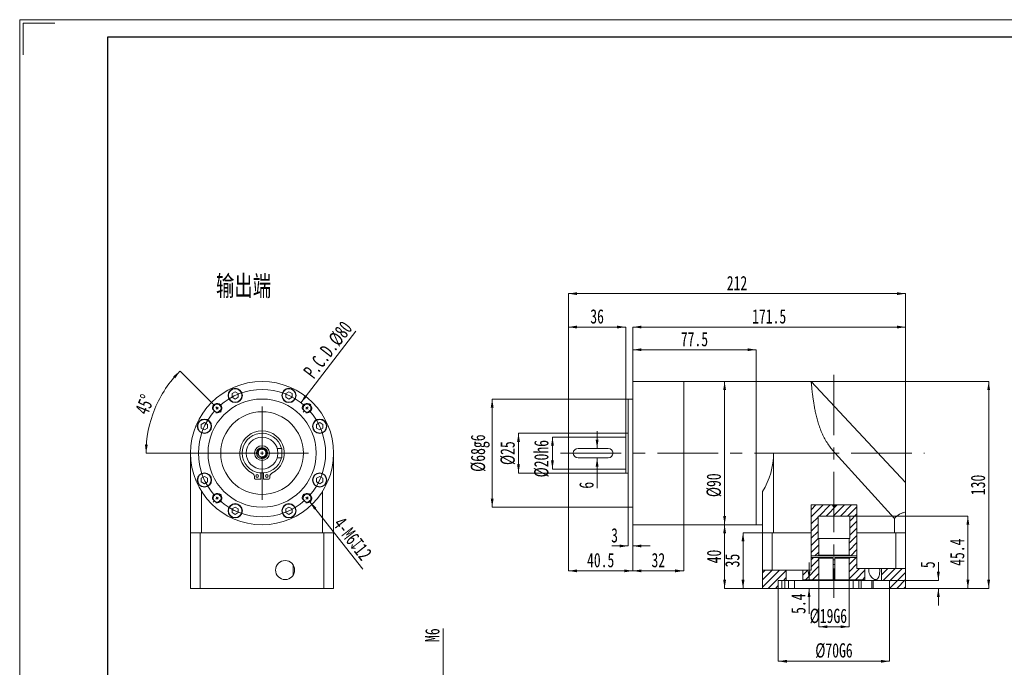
# Model space of a CAD drawing. Header units: millimetres. Extents: x -14 to 296, y 0 to 219.
# Tile 2 of 3: x -14 to 193, y 83 to 219. Entities that reach past the tile are written whole.
import ezdxf

# ---------------------------------------------------------------- set-up
doc = ezdxf.new("R2010")
doc.units = ezdxf.units.MM
doc.linetypes.add('CENTERX2', pattern=[20.32, 12.7, -2.54, 2.54, -2.54])
doc.linetypes.add('点画线', pattern=[18, 12, -2, 2, -2])
doc.layers.get('0').update_dxf_attribs({"lineweight": 18})
for name, color, linetype, lineweight in [('SLD-0', 7, 'Continuous', 18), ('中心线层', 1, '点画线', 18), ('剖面线层', 4, 'Continuous', 18), ('图框_外框线', 7, 'Continuous', 18), ('尺寸线层', 3, 'Continuous', 18)]:
    doc.layers.add(name, color=color, linetype=linetype, lineweight=lineweight)
doc.styles.add('SLDTEXTSTYLE0', font='txt', dxfattribs={"width": 0.7})
doc.styles.add('SLDTEXTSTYLE1', font='txt', dxfattribs={"width": 0.7})
doc.dimstyles.new('SLDDIMSTYLE11', dxfattribs={"dimtxt": 3, "dimasz": 1.8, "dimexe": 0, "dimexo": 0.0625, "dimgap": 0.75, "dimtad": 1, "dimlfac": 2, "dimrnd": 1e-09, "dimzin": 12, "dimdsep": 46, "dimtxsty": 'SLDTEXTSTYLE1', "dimcen": 0.09, "dimdle": 3.6, "dimadec": 0, "dimazin": 3, "dimtfac": 1, "dimtmove": 0, "dimatfit": 0, "dimfxl": 0, "dimfrac": 2, "dimtolj": 1, "dimarcsym": 0})
doc.dimstyles.new('SLDDIMSTYLE3', dxfattribs={"dimtxt": 3, "dimasz": 1.8, "dimexe": 0, "dimexo": 0.0625, "dimgap": 0.75, "dimtad": 1, "dimlfac": 3, "dimrnd": 1e-09, "dimzin": 12, "dimdsep": 46, "dimtxsty": 'SLDTEXTSTYLE1', "dimcen": 0.09, "dimdle": 3.6, "dimadec": 0, "dimazin": 3, "dimtfac": 1, "dimtofl": 0, "dimtmove": 0, "dimatfit": 3, "dimfxl": 0, "dimfrac": 2, "dimtolj": 1, "dimarcsym": 0})
pattern_1 = [(45, (0, 0), (-0.7483547, 0.7483547), [])]

# ---------------------------------------------------------------- blocks, each defined once
blk = doc.blocks.new('*X3')
at = {"layer": '尺寸线层', "linetype": 'Continuous'}
for points in [[(19.95, 145.44), (18.95, 143.91), (18.5, 144.31)], [(12.83, 128.23), (13.19, 130.02), (12.59, 130.05)]]:
    blk.add_hatch(color=0, dxfattribs=at).paths.add_polyline_path(points, flags=0)
at = {"layer": '尺寸线层', "color": 0, "linetype": 'Continuous'}
for p, q in [((26.86, 138.53), (19.95, 145.44)), ((27.33, 128.23), (12.83, 128.23))]:
    blk.add_line(p, q, dxfattribs=at)
for start, end in [(135, 157.5), (157.5, 180)]:
    blk.add_arc((37.15, 128.23), 24.33, start, end, dxfattribs=at)
at = {"layer": '尺寸线层', "color": 0, "insert": (12.54, 138.43), "char_height": 3, "width": 7.9333, "attachment_point": 5, "rotation": 67.5, "style": 'SLDTEXTSTYLE1'}
blk.add_mtext('45%%D', dxfattribs=at)
blk = doc.blocks.new('*X4')
at = {"layer": '尺寸线层', "linetype": 'Continuous'}
blk.add_hatch(color=0, dxfattribs=at).paths.add_polyline_path([(45.28, 138.8), (46.14, 140.41), (46.62, 140.05)], flags=0)
at = {"layer": '尺寸线层', "color": 0, "linetype": 'Continuous'}
blk.add_line((56.79, 153.76), (45.28, 138.8), dxfattribs=at)
at = {"layer": '尺寸线层', "color": 0, "insert": (50.99, 149.88), "char_height": 3, "width": 26.4367, "attachment_point": 5, "rotation": 52.432, "style": 'SLDTEXTSTYLE1'}
blk.add_mtext('P.C.D.%%C80', dxfattribs=at)
blk = doc.blocks.new('SW_CENTERMARKSYMBOL_0')
at = {"layer": 'SLD-0', "color": 0}
for p, q in [((-0.47, 0.47), (-0.82, 0.82)), ((0, 0), (-0.24, 0.24)), ((0, 0), (0.24, -0.24)), ((9.43, -8.76), (9.43, 0.33)), ((18.86, 0), (18.62, -0.24)), ((18.86, 0), (19.09, 0.24)), ((19.33, 0.47), (19.68, 0.82)), ((0.47, -0.47), (0.82, -0.82)), ((18.38, -0.47), (18.03, -0.82)), ((8.76, -9.43), (-0.33, -9.43)), ((9.43, -9.43), (9.09, -9.43)), ((9.43, -9.43), (9.43, -9.09)), ((9.43, -9.43), (9.43, -9.76)), ((9.43, -9.43), (9.76, -9.43)), ((9.43, -10.09), (9.43, -19.19)), ((10.09, -9.43), (19.19, -9.43)), ((0.47, -18.38), (0.82, -18.03)), ((18.38, -18.38), (18.03, -18.03)), ((-0.47, -19.33), (-0.82, -19.68)), ((0, -18.86), (-0.24, -19.09)), ((0, -18.86), (0.24, -18.62)), ((18.86, -18.86), (18.62, -18.62)), ((18.86, -18.86), (19.09, -19.09)), ((19.33, -19.33), (19.68, -19.68))]:
    blk.add_line(p, q, dxfattribs=at)
for start, end in [(47.8648, 132.1352), (133.5676, 135), (45, 46.4324), (43.5676, 45), (137.8648, 222.1352), (135, 136.4324), (317.8648, 42.1352), (223.5676, 225), (225, 226.4324), (227.8648, 312.1352), (313.5676, 315), (315, 316.4324)]:
    blk.add_arc((9.43, -9.43), 13.33, start, end, dxfattribs=at)
blk = doc.blocks.new('*X6')
at = {"layer": '尺寸线层', "linetype": 'Continuous'}
for points in [[(101.41, 161.65), (103.21, 161.95), (103.21, 161.35)], [(172.08, 161.65), (170.28, 161.95), (170.28, 161.35)]]:
    blk.add_hatch(color=0, dxfattribs=at).paths.add_polyline_path(points, flags=0)
at = {"layer": '尺寸线层', "color": 0, "linetype": 'Continuous'}
for p, q in [((101.41, 161.65), (172.08, 161.65)), ((101.41, 131.63), (101.41, 161.65)), ((172.08, 115.93), (172.08, 161.65))]:
    blk.add_line(p, q, dxfattribs=at)
at = {"layer": '尺寸线层', "color": 0, "insert": (136.75, 163.87), "char_height": 3, "width": 8.2833, "attachment_point": 5, "style": 'SLDTEXTSTYLE1'}
blk.add_mtext('212', dxfattribs=at)
blk = doc.blocks.new('*X7')
at = {"layer": '尺寸线层', "linetype": 'Continuous'}
for points in [[(114.91, 149.9), (116.71, 149.6), (116.71, 150.2)], [(140.75, 149.9), (138.95, 149.6), (138.95, 150.2)]]:
    blk.add_hatch(color=0, dxfattribs=at).paths.add_polyline_path(points, flags=0)
at = {"layer": '尺寸线层', "color": 0, "linetype": 'Continuous'}
for p, q in [((140.75, 149.9), (114.91, 149.9)), ((114.91, 143.3), (114.91, 149.9)), ((140.75, 143.3), (140.75, 149.9))]:
    blk.add_line(p, q, dxfattribs=at)
at = {"layer": '尺寸线层', "color": 0, "insert": (127.83, 152.1), "char_height": 3, "width": 11.2, "attachment_point": 5, "style": 'SLDTEXTSTYLE1'}
blk.add_mtext('77.5', dxfattribs=at)
blk = doc.blocks.new('*X8')
at = {"layer": '尺寸线层', "linetype": 'Continuous'}
for points in [[(114.91, 154.65), (116.71, 154.95), (116.71, 154.35)], [(172.08, 154.65), (170.28, 154.95), (170.28, 154.35)]]:
    blk.add_hatch(color=0, dxfattribs=at).paths.add_polyline_path(points, flags=0)
at = {"layer": '尺寸线层', "color": 0, "linetype": 'Continuous'}
for p, q in [((114.91, 154.65), (172.08, 154.65)), ((114.91, 143.3), (114.91, 154.65)), ((172.08, 115.93), (172.08, 154.65))]:
    blk.add_line(p, q, dxfattribs=at)
at = {"layer": '尺寸线层', "color": 0, "insert": (143.5, 156.87), "char_height": 3, "width": 13.8833, "attachment_point": 5, "style": 'SLDTEXTSTYLE1'}
blk.add_mtext('171.5', dxfattribs=at)
blk = doc.blocks.new('*X9')
at = {"layer": '尺寸线层', "linetype": 'Continuous'}
for points in [[(101.41, 154.65), (103.21, 154.35), (103.21, 154.95)], [(113.41, 154.65), (111.61, 154.35), (111.61, 154.95)]]:
    blk.add_hatch(color=0, dxfattribs=at).paths.add_polyline_path(points, flags=0)
at = {"layer": '尺寸线层', "color": 0, "linetype": 'Continuous'}
for p, q in [((113.41, 154.65), (101.41, 154.65)), ((101.41, 131.63), (101.41, 154.65)), ((113.41, 132.46), (113.41, 154.65))]:
    blk.add_line(p, q, dxfattribs=at)
at = {"layer": '尺寸线层', "color": 0, "insert": (107.41, 156.87), "char_height": 3, "width": 6, "attachment_point": 5, "style": 'SLDTEXTSTYLE1'}
blk.add_mtext('36', dxfattribs=at)
blk = doc.blocks.new('*X10')
at = {"layer": '尺寸线层', "linetype": 'Continuous'}
for points in [[(98.05, 131.57), (98.35, 129.77), (97.75, 129.77)], [(98.05, 124.9), (98.35, 126.7), (97.75, 126.7)]]:
    blk.add_hatch(color=0, dxfattribs=at).paths.add_polyline_path(points, flags=0)
at = {"layer": '尺寸线层', "color": 0, "linetype": 'Continuous'}
for p, q in [((98.05, 131.57), (98.05, 124.9)), ((101.35, 131.57), (98.05, 131.57)), ((101.35, 124.9), (98.05, 124.9))]:
    blk.add_line(p, q, dxfattribs=at)
at = {"layer": '尺寸线层', "color": 0, "insert": (95.77, 127.07), "char_height": 3, "width": 14.49, "attachment_point": 5, "rotation": 90, "style": 'SLDTEXTSTYLE1'}
blk.add_mtext('%%C20h6', dxfattribs=at)
blk = doc.blocks.new('*X11')
at = {"layer": '尺寸线层', "linetype": 'Continuous'}
for points in [[(90.93, 132.4), (91.23, 130.6), (90.63, 130.6)], [(90.93, 124.07), (91.23, 125.87), (90.63, 125.87)]]:
    blk.add_hatch(color=0, dxfattribs=at).paths.add_polyline_path(points, flags=0)
at = {"layer": '尺寸线层', "color": 0, "linetype": 'Continuous'}
for p, q in [((90.93, 132.4), (90.93, 124.07)), ((113.35, 132.4), (90.93, 132.4)), ((113.35, 124.07), (90.93, 124.07))]:
    blk.add_line(p, q, dxfattribs=at)
at = {"layer": '尺寸线层', "color": 0, "insert": (88.7, 128.23), "char_height": 3, "width": 8.47, "attachment_point": 5, "rotation": 90, "style": 'SLDTEXTSTYLE1'}
blk.add_mtext('%%C25', dxfattribs=at)
blk = doc.blocks.new('*X12')
at = {"layer": '尺寸线层', "linetype": 'Continuous'}
for points in [[(85.41, 139.57), (85.71, 137.77), (85.11, 137.77)], [(85.41, 116.9), (85.71, 118.7), (85.11, 118.7)]]:
    blk.add_hatch(color=0, dxfattribs=at).paths.add_polyline_path(points, flags=0)
at = {"layer": '尺寸线层', "color": 0, "linetype": 'Continuous'}
for p, q in [((85.41, 139.57), (85.41, 116.9)), ((113.85, 139.57), (85.41, 139.57)), ((113.85, 116.9), (85.41, 116.9))]:
    blk.add_line(p, q, dxfattribs=at)
at = {"layer": '尺寸线层', "color": 0, "insert": (82.91, 128.23), "char_height": 3, "width": 14.49, "attachment_point": 5, "rotation": 90, "style": 'SLDTEXTSTYLE1'}
blk.add_mtext('%%C68g6', dxfattribs=at)
blk = doc.blocks.new('*X13')
at = {"layer": '尺寸线层', "linetype": 'Continuous'}
for points in [[(113.91, 108.78), (112.11, 109.08), (112.11, 108.48)], [(114.91, 108.78), (116.71, 109.08), (116.71, 108.48)]]:
    blk.add_hatch(color=0, dxfattribs=at).paths.add_polyline_path(points, flags=0)
at = {"layer": '尺寸线层', "color": 0, "linetype": 'Continuous'}
for p, q in [((113.91, 116.84), (113.91, 108.78)), ((114.91, 113.17), (114.91, 108.78)), ((110.5, 108.78), (113.91, 108.78)), ((114.91, 108.78), (118.51, 108.78))]:
    blk.add_line(p, q, dxfattribs=at)
at = {"layer": '尺寸线层', "color": 0, "insert": (111.07, 111), "char_height": 3, "width": 6, "attachment_point": 5, "style": 'SLDTEXTSTYLE1'}
blk.add_mtext('3', dxfattribs=at)
blk = doc.blocks.new('*X14')
at = {"layer": '尺寸线层', "linetype": 'Continuous'}
for points in [[(101.41, 103.57), (103.21, 103.87), (103.21, 103.27)], [(114.91, 103.57), (113.11, 103.87), (113.11, 103.27)]]:
    blk.add_hatch(color=0, dxfattribs=at).paths.add_polyline_path(points, flags=0)
at = {"layer": '尺寸线层', "color": 0, "linetype": 'Continuous'}
for p, q in [((101.41, 124.84), (101.41, 103.57)), ((114.91, 113.17), (114.91, 103.57)), ((101.41, 103.57), (114.91, 103.57))]:
    blk.add_line(p, q, dxfattribs=at)
at = {"layer": '尺寸线层', "color": 0, "insert": (108.16, 105.8), "char_height": 3, "width": 11.3633, "attachment_point": 5, "style": 'SLDTEXTSTYLE1'}
blk.add_mtext('40.5', dxfattribs=at)
blk = doc.blocks.new('*X15')
at = {"layer": '尺寸线层', "linetype": 'Continuous'}
for points in [[(114.91, 103.57), (116.71, 103.87), (116.71, 103.27)], [(125.58, 103.57), (123.78, 103.87), (123.78, 103.27)]]:
    blk.add_hatch(color=0, dxfattribs=at).paths.add_polyline_path(points, flags=0)
at = {"layer": '尺寸线层', "color": 0, "linetype": 'Continuous'}
for p, q in [((114.91, 113.17), (114.91, 103.57)), ((125.58, 113.17), (125.58, 103.57)), ((114.91, 103.57), (125.58, 103.57))]:
    blk.add_line(p, q, dxfattribs=at)
at = {"layer": '尺寸线层', "color": 0, "insert": (120.25, 105.8), "char_height": 3, "width": 6, "attachment_point": 5, "style": 'SLDTEXTSTYLE1'}
blk.add_mtext('32', dxfattribs=at)
blk = doc.blocks.new('*X16')
at = {"layer": '尺寸线层', "linetype": 'Continuous'}
for points in [[(134.15, 113.23), (134.45, 111.43), (133.85, 111.43)], [(134.15, 99.9), (134.45, 101.7), (133.85, 101.7)]]:
    blk.add_hatch(color=0, dxfattribs=at).paths.add_polyline_path(points, flags=0)
at = {"layer": '尺寸线层', "color": 0, "linetype": 'Continuous'}
for p, q in [((134.15, 113.23), (134.15, 99.9)), ((140.68, 113.23), (134.15, 113.23)), ((142.02, 99.9), (134.15, 99.9))]:
    blk.add_line(p, q, dxfattribs=at)
at = {"layer": '尺寸线层', "color": 0, "insert": (131.93, 106.57), "char_height": 3, "width": 6, "attachment_point": 5, "rotation": 90, "style": 'SLDTEXTSTYLE1'}
blk.add_mtext('40', dxfattribs=at)
blk = doc.blocks.new('*X17')
at = {"layer": '尺寸线层', "linetype": 'Continuous'}
for points in [[(138.01, 111.57), (138.31, 109.77), (137.71, 109.77)], [(138.01, 99.9), (138.31, 101.7), (137.71, 101.7)]]:
    blk.add_hatch(color=0, dxfattribs=at).paths.add_polyline_path(points, flags=0)
at = {"layer": '尺寸线层', "color": 0, "linetype": 'Continuous'}
for p, q in [((138.01, 111.57), (138.01, 99.9)), ((144.35, 111.57), (138.01, 111.57)), ((142.02, 99.9), (138.01, 99.9))]:
    blk.add_line(p, q, dxfattribs=at)
at = {"layer": '尺寸线层', "color": 0, "insert": (135.78, 105.73), "char_height": 3, "width": 6, "attachment_point": 5, "rotation": 90, "style": 'SLDTEXTSTYLE1'}
blk.add_mtext('35', dxfattribs=at)
blk = doc.blocks.new('*X18')
at = {"layer": '尺寸线层', "linetype": 'Continuous'}
for points in [[(189.52, 143.23), (189.82, 141.43), (189.22, 141.43)], [(189.52, 99.9), (189.82, 101.7), (189.22, 101.7)]]:
    blk.add_hatch(color=0, dxfattribs=at).paths.add_polyline_path(points, flags=0)
at = {"layer": '尺寸线层', "color": 0, "linetype": 'Continuous'}
for p, q in [((152.37, 143.23), (189.52, 143.23)), ((189.52, 143.23), (189.52, 99.9)), ((172.14, 99.9), (189.52, 99.9))]:
    blk.add_line(p, q, dxfattribs=at)
at = {"layer": '尺寸线层', "color": 0, "insert": (187.29, 121.57), "char_height": 3, "width": 7.98, "attachment_point": 5, "rotation": 90, "style": 'SLDTEXTSTYLE1'}
blk.add_mtext('130', dxfattribs=at)
blk = doc.blocks.new('*X19')
at = {"layer": '尺寸线层', "linetype": 'Continuous'}
for points in [[(185.16, 115.03), (185.46, 113.23), (184.86, 113.23)], [(185.16, 99.9), (185.46, 101.7), (184.86, 101.7)]]:
    blk.add_hatch(color=0, dxfattribs=at).paths.add_polyline_path(points, flags=0)
at = {"layer": '尺寸线层', "color": 0, "linetype": 'Continuous'}
for p, q in [((160.48, 115.03), (185.16, 115.03)), ((185.16, 115.03), (185.16, 99.9)), ((172.14, 99.9), (185.16, 99.9))]:
    blk.add_line(p, q, dxfattribs=at)
at = {"layer": '尺寸线层', "color": 0, "insert": (182.93, 107.47), "char_height": 3, "width": 11.5267, "attachment_point": 5, "rotation": 90, "style": 'SLDTEXTSTYLE1'}
blk.add_mtext('45.4', dxfattribs=at)
blk = doc.blocks.new('*X20')
at = {"layer": '尺寸线层', "linetype": 'Continuous'}
for points in [[(178.97, 101.57), (179.27, 103.37), (178.67, 103.37)], [(178.97, 99.9), (179.27, 98.1), (178.67, 98.1)]]:
    blk.add_hatch(color=0, dxfattribs=at).paths.add_polyline_path(points, flags=0)
at = {"layer": '尺寸线层', "color": 0, "linetype": 'Continuous'}
for p, q in [((178.97, 105.41), (178.97, 101.57)), ((168.81, 101.57), (178.97, 101.57)), ((172.14, 99.9), (178.97, 99.9)), ((178.97, 99.9), (178.97, 96.3))]:
    blk.add_line(p, q, dxfattribs=at)
at = {"layer": '尺寸线层', "color": 0, "insert": (176.76, 104.85), "char_height": 3, "width": 6, "attachment_point": 5, "rotation": 90, "style": 'SLDTEXTSTYLE1'}
blk.add_mtext('5', dxfattribs=at)
blk = doc.blocks.new('*X21')
at = {"layer": '尺寸线层', "linetype": 'Continuous'}
for points in [[(151.86, 101.7), (152.16, 103.5), (151.56, 103.5)], [(151.86, 99.9), (152.16, 98.1), (151.56, 98.1)]]:
    blk.add_hatch(color=0, dxfattribs=at).paths.add_polyline_path(points, flags=0)
at = {"layer": '尺寸线层', "color": 0, "linetype": 'Continuous'}
for p, q in [((151.86, 105.3), (151.86, 101.7)), ((150.64, 101.7), (151.86, 101.7)), ((142.14, 99.9), (151.86, 99.9)), ((151.86, 99.9), (151.86, 94.59))]:
    blk.add_line(p, q, dxfattribs=at)
at = {"layer": '尺寸线层', "color": 0, "insert": (149.63, 96.69), "char_height": 3, "width": 8.4, "attachment_point": 5, "rotation": 90, "style": 'SLDTEXTSTYLE1'}
blk.add_mtext('5.4', dxfattribs=at)
blk = doc.blocks.new('*X22')
at = {"layer": '尺寸线层', "linetype": 'Continuous'}
for points in [[(153.91, 91.86), (155.71, 92.16), (155.71, 91.56)], [(160.25, 91.86), (158.45, 92.16), (158.45, 91.56)]]:
    blk.add_hatch(color=0, dxfattribs=at).paths.add_polyline_path(points, flags=0)
at = {"layer": '尺寸线层', "color": 0, "linetype": 'Continuous'}
for p, q in [((153.91, 101.64), (153.91, 91.86)), ((160.25, 101.64), (160.25, 91.86)), ((153.91, 91.86), (160.25, 91.86))]:
    blk.add_line(p, q, dxfattribs=at)
at = {"layer": '尺寸线层', "color": 0, "insert": (155.9, 94.08), "char_height": 3, "width": 14.49, "attachment_point": 5, "style": 'SLDTEXTSTYLE1'}
blk.add_mtext('%%C19G6', dxfattribs=at)
blk = doc.blocks.new('*X23')
at = {"layer": '尺寸线层', "linetype": 'Continuous'}
for points in [[(145.41, 84.62), (147.21, 84.92), (147.21, 84.32)], [(168.75, 84.62), (166.95, 84.92), (166.95, 84.32)]]:
    blk.add_hatch(color=0, dxfattribs=at).paths.add_polyline_path(points, flags=0)
at = {"layer": '尺寸线层', "color": 0, "linetype": 'Continuous'}
for p, q in [((145.41, 99.84), (145.41, 84.62)), ((168.75, 99.84), (168.75, 84.62)), ((145.41, 84.62), (168.75, 84.62))]:
    blk.add_line(p, q, dxfattribs=at)
at = {"layer": '尺寸线层', "color": 0, "insert": (157.08, 86.84), "char_height": 3, "width": 14.49, "attachment_point": 5, "style": 'SLDTEXTSTYLE1'}
blk.add_mtext('%%C70G6', dxfattribs=at)
blk = doc.blocks.new('*X24')
at = {"layer": '尺寸线层', "linetype": 'Continuous'}
for points in [[(107.41, 129.23), (107.71, 131.03), (107.11, 131.03)], [(107.41, 127.23), (107.71, 125.43), (107.11, 125.43)]]:
    blk.add_hatch(color=0, dxfattribs=at).paths.add_polyline_path(points, flags=0)
at = {"layer": '尺寸线层', "color": 0, "linetype": 'Continuous'}
for p, q in [((107.41, 132.83), (107.41, 129.23)), ((109.68, 129.23), (107.41, 129.23)), ((107.41, 127.23), (107.41, 120.91)), ((109.68, 127.23), (107.41, 127.23))]:
    blk.add_line(p, q, dxfattribs=at)
at = {"layer": '尺寸线层', "color": 0, "insert": (105.19, 121.51), "char_height": 3, "width": 6, "attachment_point": 5, "rotation": 90, "style": 'SLDTEXTSTYLE1'}
blk.add_mtext('6', dxfattribs=at)
blk = doc.blocks.new('*X25')
at = {"layer": '尺寸线层', "linetype": 'Continuous'}
for points in [[(134.15, 143.23), (134.45, 141.43), (133.85, 141.43)], [(134.15, 113.23), (134.45, 115.03), (133.85, 115.03)]]:
    blk.add_hatch(color=0, dxfattribs=at).paths.add_polyline_path(points, flags=0)
at = {"layer": '尺寸线层', "color": 0, "linetype": 'Continuous'}
for p, q in [((134.15, 143.23), (134.15, 113.23)), ((140.68, 143.23), (134.15, 143.23)), ((140.68, 113.23), (134.15, 113.23))]:
    blk.add_line(p, q, dxfattribs=at)
at = {"layer": '尺寸线层', "color": 0, "insert": (131.93, 121.51), "char_height": 3, "width": 8.54, "attachment_point": 5, "rotation": 90, "style": 'SLDTEXTSTYLE1'}
blk.add_mtext('%%C90', dxfattribs=at)
blk = doc.blocks.new('*X39')
at = {"layer": '尺寸线层', "linetype": 'Continuous'}
for points in [[(75.1, 77.65), (74.8, 79.45), (75.4, 79.45)], [(75.1, 74.65), (74.8, 72.85), (75.4, 72.85)]]:
    blk.add_hatch(color=0, dxfattribs=at).paths.add_polyline_path(points, flags=0)
at = {"layer": '尺寸线层', "color": 0, "linetype": 'Continuous'}
for p, q in [((75.1, 71.05), (75.1, 91.49)), ((88.26, 77.65), (75.1, 77.65)), ((88.26, 74.65), (75.1, 74.65))]:
    blk.add_line(p, q, dxfattribs=at)
at = {"layer": '尺寸线层', "color": 0, "insert": (72.88, 90.1), "char_height": 3, "width": 6, "attachment_point": 5, "rotation": 90, "style": 'SLDTEXTSTYLE1'}
blk.add_mtext('M6', dxfattribs=at)

msp = doc.modelspace()

# ---------------------------------------------------------------- hatches: boundary and pattern name
at = {"layer": '剖面线层', "linetype": 'Continuous', "lineweight": 0}
h = msp.add_hatch(dxfattribs=at)
h.set_pattern_fill('ANSI31', color=4, style=0, pattern_type=0)
h.set_pattern_definition(pattern_1)
edge = h.paths.add_edge_path(flags=0)
edge.add_line((152.3047, 106.7008), (153.7467, 106.7008))
edge.add_line((153.7467, 106.7008), (153.7467, 106.8675))
edge.add_line((153.7467, 106.8675), (153.9134, 106.8675))
edge.add_line((153.9134, 106.8675), (153.9134, 110.3675))
edge.add_line((153.9134, 110.3675), (153.7467, 110.3675))
edge.add_line((153.7467, 110.3675), (153.7467, 115.0341))
edge.add_line((153.7467, 115.0341), (160.4133, 115.0341))
edge.add_line((160.4133, 115.0341), (160.4133, 110.3675))
edge.add_line((160.4133, 110.3675), (160.2467, 110.3675))
edge.add_line((160.2467, 110.3675), (160.2467, 106.8675))
edge.add_line((160.2467, 106.8675), (160.4133, 106.8675))
edge.add_line((160.4133, 106.8675), (160.4133, 106.7008))
edge.add_line((160.4133, 106.7008), (161.893, 106.7008))
edge.add_line((161.893, 106.7008), (161.893, 117.3728))
edge.add_line((161.893, 117.3728), (157.4133, 117.3728))
edge.add_line((157.4133, 117.3728), (157.4133, 117.2341))
edge.add_spline(control_points=[(157.4133, 117.2341), (157.3935, 117.2144), (157.3738, 117.1946), (157.354, 117.1748), (157.2649, 117.0857), (157.1878, 116.9823), (157.0856, 116.9085), (157.0844, 116.9076), (157.083, 116.9068), (157.0816, 116.9064), (157.0809, 116.9062), (157.0801, 116.9061), (157.0794, 116.9062), (157.0787, 116.9063), (157.078, 116.9065), (157.0773, 116.9068), (157.0749, 116.9079), (157.0728, 116.9097), (157.0708, 116.9115), (157.0628, 116.9184), (157.0555, 116.9259), (157.048, 116.9333), (157.018, 116.9629), (156.9883, 116.9927), (156.9585, 117.0224), (156.8879, 117.093), (156.8173, 117.1636), (156.7467, 117.2341)], knot_values=[0, 0, 0, 0, 0.08430692, 0.08430692, 0.08430692, 0.46435314, 0.46435314, 0.46435314, 0.46892415, 0.46892415, 0.46892415, 0.47107784, 0.47107784, 0.47107784, 0.47321378, 0.47321378, 0.47321378, 0.48126082, 0.48126082, 0.48126082, 0.51275302, 0.51275302, 0.51275302, 0.63855383, 0.63855383, 0.63855383, 0.93693738, 0.93693738, 0.93693738, 0.93693738], weights=[1, 1, 1, 1, 1, 1, 1, 1, 1, 1, 1, 1, 1, 1, 1, 1, 1, 1, 1, 1, 1, 1, 1, 1, 1, 1, 1, 1], degree=3, periodic=0)
edge.add_line((156.7467, 117.2341), (156.7467, 117.3728))
edge.add_line((156.7467, 117.3728), (152.3047, 117.3728))
edge.add_line((152.3047, 117.3728), (152.3047, 106.7008))
h = msp.add_hatch(dxfattribs=at)
h.set_pattern_fill('ANSI31', color=4, style=0, pattern_type=0)
h.set_pattern_definition(pattern_1)
h.paths.add_polyline_path([(150.58, 101.7008), (153.9134, 101.7008), (153.9134, 106.2008), (153.7467, 106.2008), (153.7467, 106.3675), (152.3047, 106.3675), (152.3047, 103.7341), (150.58, 103.7341)], flags=0)
h = msp.add_hatch(dxfattribs=at)
h.set_pattern_fill('ANSI31', color=4, style=0, pattern_type=0)
h.set_pattern_definition(pattern_1)
h.paths.add_polyline_path([(163.58, 104.0341), (161.893, 104.0341), (161.893, 106.3675), (160.4133, 106.3675), (160.4133, 106.2008), (160.2467, 106.2008), (160.2467, 101.7008), (163.58, 101.7008)], flags=0)
h = msp.add_hatch(dxfattribs=at)
h.set_pattern_fill('ANSI31', color=4, style=0, pattern_type=0)
h.set_pattern_definition(pattern_1)
h.paths.add_polyline_path([(147.08, 103.7341), (142.08, 103.7341), (142.08, 99.9008), (145.4134, 99.9008), (145.4134, 101.5675), (147.08, 101.5675)], flags=0)
h = msp.add_hatch(dxfattribs=at)
h.set_pattern_fill('ANSI31', color=4, style=0, pattern_type=0)
h.set_pattern_definition(pattern_1)
h.paths.add_polyline_path([(167.08, 101.5675), (168.7467, 101.5675), (168.7467, 99.9008), (172.08, 99.9008), (172.08, 104.0341), (167.08, 104.0341)], flags=0)
at = {"layer": '尺寸线层', "linetype": 'Continuous'}
msp.add_hatch(color=256, dxfattribs=at).paths.add_polyline_path([(47.1978, 118.019), (48.0721, 116.4173), (48.5443, 116.7874)], flags=0)

# ---------------------------------------------------------------- linework, layer by layer
at = {"color": 7, "linetype": 'Continuous', "lineweight": 15}
for p, q in [((125.58, 143.2341), (114.9134, 143.2341)), ((114.9134, 143.2341), (114.9134, 113.2341)), ((140.7467, 143.2341), (125.58, 143.2341)), ((125.58, 143.2341), (125.58, 125.5875)), ((125.58, 143.2341), (125.58, 113.2341)), ((152.3051, 143.2341), (140.7467, 143.2341)), ((140.7467, 143.2341), (140.7467, 125.5875)), ((140.7467, 113.2341), (140.7467, 143.2341)), ((172.0856, 122.0732), (152.3075, 143.2311)), ((30.8568, 140.6999), (31.5179, 141.0816)), ((30.8568, 139.9366), (30.8568, 140.6999)), ((31.5179, 141.0816), (32.1789, 140.6999)), ((32.1789, 140.6999), (32.1789, 139.9366)), ((42.7877, 141.0816), (42.1266, 140.6999)), ((42.1266, 140.6999), (42.1266, 139.9366)), ((43.4488, 140.6999), (42.7877, 141.0816)), ((43.4488, 139.9366), (43.4488, 140.6999)), ((31.5179, 139.5549), (30.8568, 139.9366)), ((32.1789, 139.9366), (31.5179, 139.5549)), ((42.1266, 139.9366), (42.7877, 139.5549)), ((42.7877, 139.5549), (43.4488, 139.9366)), ((114.9134, 139.5675), (113.9134, 139.5675)), ((113.9134, 128.2341), (113.9134, 139.5675)), ((24.4076, 134.2507), (25.0687, 134.6324)), ((24.4076, 133.4874), (24.4076, 134.2507)), ((25.0687, 134.6324), (25.7297, 134.2507)), ((25.7297, 134.2507), (25.7297, 133.4874)), ((49.2369, 134.6324), (48.5758, 134.2507)), ((48.5758, 134.2507), (48.5758, 133.4874)), ((49.8979, 134.2507), (49.2369, 134.6324)), ((49.8979, 133.4874), (49.8979, 134.2507)), ((25.0687, 133.1057), (24.4076, 133.4874)), ((25.7297, 133.4874), (25.0687, 133.1057)), ((48.5758, 133.4874), (49.2369, 133.1057)), ((49.2369, 133.1057), (49.8979, 133.4874)), ((113.9134, 132.4008), (113.4134, 132.4008)), ((113.4134, 128.2341), (113.4134, 132.4008)), ((113.4134, 131.5675), (101.4134, 131.5675)), ((101.4134, 128.2341), (101.4134, 131.5675)), ((22.1528, 111.5675), (22.1528, 128.2341)), ((41.3194, 129.2341), (40.3326, 129.2341)), ((41.3194, 129.2341), (41.3194, 127.2341)), ((52.1528, 128.2341), (52.1528, 111.5675)), ((101.4134, 124.9008), (101.4134, 128.2341)), ((109.7467, 129.2341), (103.4134, 129.2341)), ((113.4134, 124.0675), (113.4134, 128.2341)), ((113.9134, 116.9008), (113.9134, 128.2341)), ((144.4134, 128.2341), (144.4134, 111.5675)), ((157.3282, 128.2341), (144.4134, 128.2341)), ((169.7467, 114.5265), (157.3282, 128.2341)), ((41.3194, 127.2341), (40.3326, 127.2341)), ((103.4134, 127.2341), (109.7467, 127.2341)), ((36.8694, 122.8104), (36.8694, 124.0771)), ((37.4361, 124.0771), (37.4361, 122.8104)), ((101.4134, 124.9008), (113.4134, 124.9008)), ((113.4134, 124.0675), (113.9134, 124.0675)), ((125.58, 125.5875), (125.58, 113.2341)), ((140.7467, 125.5875), (140.7467, 113.2341)), ((25.0687, 123.3626), (24.4076, 122.9809)), ((24.4076, 122.9809), (24.4076, 122.2176)), ((24.4076, 122.2176), (25.0687, 121.8359)), ((25.7297, 122.9809), (25.0687, 123.3626)), ((25.0687, 121.8359), (25.7297, 122.2176)), ((25.7297, 122.2176), (25.7297, 122.9809)), ((35.5361, 123.31), (35.5361, 122.9771)), ((35.7028, 122.8104), (36.8694, 122.8104)), ((37.4361, 122.8104), (38.6028, 122.8104)), ((38.7694, 122.9771), (38.7694, 123.31)), ((48.5758, 122.9809), (49.2369, 123.3626)), ((48.5758, 122.2176), (48.5758, 122.9809)), ((49.2369, 121.8359), (48.5758, 122.2176)), ((49.2369, 123.3626), (49.8979, 122.9809)), ((49.8979, 122.2176), (49.2369, 121.8359)), ((49.8979, 122.9809), (49.8979, 122.2176)), ((172.08, 122.088), (172.08, 115.864)), ((24.4861, 120.1995), (24.4861, 111.5675)), ((49.8194, 111.5675), (49.8194, 120.1995)), ((142.08, 111.5675), (142.08, 120.1995)), ((31.5179, 116.9134), (30.8568, 116.5317)), ((30.8568, 116.5317), (30.8568, 115.7684)), ((30.8568, 115.7684), (31.5179, 115.3867)), ((32.1789, 116.5317), (31.5179, 116.9134)), ((31.5179, 115.3867), (32.1789, 115.7684)), ((32.1789, 115.7684), (32.1789, 116.5317)), ((42.1266, 116.5317), (42.7877, 116.9134)), ((42.1266, 115.7684), (42.1266, 116.5317)), ((42.7877, 115.3867), (42.1266, 115.7684)), ((42.7877, 116.9134), (43.4488, 116.5317)), ((43.4488, 115.7684), (42.7877, 115.3867)), ((43.4488, 116.5317), (43.4488, 115.7684)), ((113.9134, 116.9008), (114.9134, 116.9008)), ((152.3047, 117.3728), (161.893, 117.3728)), ((152.3047, 111.5675), (152.3047, 117.3728)), ((156.7467, 117.2341), (156.7467, 117.3728)), ((156.7467, 117.2341), (157.4133, 117.2341)), ((157.4133, 117.3728), (157.4133, 117.2341)), ((161.893, 117.3728), (161.893, 111.5675)), ((172.08, 115.864), (172.08, 111.5675)), ((153.7467, 115.0341), (160.4133, 115.0341)), ((153.7467, 110.3675), (153.7467, 115.0341)), ((160.4133, 115.0341), (160.4133, 110.3675)), ((169.7467, 111.5675), (169.7467, 114.5265)), ((22.1528, 99.9008), (22.1528, 111.5675)), ((24.1774, 111.5675), (22.1528, 111.5675)), ((24.1774, 111.5675), (24.1774, 99.9008)), ((50.1282, 111.5675), (24.1774, 111.5675)), ((49.8194, 111.5675), (24.4861, 111.5675)), ((50.1282, 99.9008), (50.1282, 111.5675)), ((52.1528, 111.5675), (50.1282, 111.5675)), ((52.1528, 111.5675), (52.1528, 99.9008)), ((114.9134, 113.2341), (125.58, 113.2341)), ((140.7467, 113.2341), (142.08, 113.2341)), ((144.1046, 111.5675), (142.08, 111.5675)), ((142.08, 103.7341), (142.08, 111.5675)), ((144.1046, 111.5675), (144.1046, 103.7341)), ((152.3047, 111.5675), (144.1046, 111.5675)), ((152.3047, 111.5675), (144.4134, 111.5675)), ((152.3047, 111.5675), (152.3047, 103.7341)), ((170.0554, 111.5675), (161.893, 111.5675)), ((161.893, 104.0341), (161.893, 111.5675)), ((169.7467, 111.5675), (161.893, 111.5675)), ((170.0554, 104.0341), (170.0554, 111.5675)), ((172.08, 111.5675), (170.0554, 111.5675)), ((172.08, 111.5675), (172.08, 104.0341)), ((153.9134, 110.3675), (153.7467, 110.3675)), ((160.2467, 110.3675), (153.9134, 110.3675)), ((153.9134, 106.8675), (153.9134, 110.3675)), ((160.2467, 110.3675), (160.2467, 106.8675)), ((160.4133, 110.3675), (160.2467, 110.3675)), ((152.3047, 106.7008), (153.7467, 106.7008)), ((152.3047, 106.3675), (153.7467, 106.3675)), ((153.7467, 106.7008), (153.7467, 106.8675)), ((153.7467, 106.8675), (153.9134, 106.8675)), ((153.7467, 106.7008), (160.4133, 106.7008)), ((153.7467, 106.2008), (153.7467, 106.3675)), ((153.7467, 106.3675), (156.9134, 106.3675)), ((153.9134, 106.2008), (153.7467, 106.2008)), ((160.2467, 106.8675), (153.9134, 106.8675)), ((156.9134, 106.2008), (153.9134, 106.2008)), ((153.9134, 101.7008), (153.9134, 106.2008)), ((156.9134, 106.3675), (156.9134, 106.2008)), ((156.9134, 106.2008), (156.9134, 101.7008)), ((156.9134, 105.9008), (157.2467, 105.9008)), ((157.2467, 106.2008), (157.2467, 106.3675)), ((157.2467, 106.3675), (160.4133, 106.3675)), ((157.2467, 101.7008), (157.2467, 106.2008)), ((160.2467, 106.2008), (157.2467, 106.2008)), ((160.2467, 106.8675), (160.4133, 106.8675)), ((160.2467, 106.2008), (160.2467, 101.7008)), ((160.4133, 106.2008), (160.2467, 106.2008)), ((160.4133, 106.8675), (160.4133, 106.7008)), ((160.4133, 106.7008), (161.893, 106.7008)), ((160.4133, 106.3675), (160.4133, 106.2008)), ((160.4133, 106.3675), (161.893, 106.3675)), ((43.6528, 102.6286), (43.6528, 104.8397)), ((142.08, 103.7341), (144.1046, 103.7341)), ((142.08, 103.7341), (142.08, 99.9008)), ((152.3047, 103.7341), (144.1046, 103.7341)), ((147.08, 103.7341), (147.08, 101.5675)), ((150.58, 101.7008), (150.58, 103.7341)), ((157.2467, 104.8675), (156.9134, 104.8675)), ((170.0554, 104.0341), (161.893, 104.0341)), ((163.58, 104.0341), (163.58, 101.7008)), ((167.08, 101.5675), (167.08, 104.0341)), ((170.0554, 104.0341), (172.08, 104.0341)), ((172.08, 99.9008), (172.08, 104.0341)), ((145.4134, 101.5675), (145.4134, 99.9008)), ((147.08, 101.5675), (145.4134, 101.5675)), ((146.1196, 99.9008), (146.1196, 101.5675)), ((146.1801, 99.9008), (146.1801, 101.5675)), ((146.7661, 101.5675), (146.7661, 99.9008)), ((147.08, 101.5675), (167.08, 101.5675)), ((147.5801, 99.9008), (147.5801, 101.5675)), ((148.8249, 101.5675), (148.8249, 99.9008)), ((153.9134, 101.7008), (150.58, 101.7008)), ((156.9134, 101.7008), (153.9134, 101.7008)), ((156.9134, 103.2008), (157.2467, 103.2008)), ((160.2467, 101.7008), (157.2467, 101.7008)), ((163.58, 101.7008), (160.2467, 101.7008)), ((161.0776, 99.9008), (161.0776, 101.5675)), ((162.2636, 101.5675), (162.2636, 99.9008)), ((162.7821, 101.5675), (162.7821, 99.9008)), ((165.0307, 101.5675), (165.0307, 99.9008)), ((165.3241, 101.5675), (165.3241, 99.9008)), ((168.7467, 101.5675), (167.08, 101.5675)), ((168.7467, 99.9008), (168.7467, 101.5675)), ((24.1774, 99.9008), (22.1528, 99.9008)), ((50.1282, 99.9008), (24.1774, 99.9008)), ((52.1528, 99.9008), (50.1282, 99.9008)), ((145.4134, 99.9008), (142.08, 99.9008)), ((145.4134, 99.9008), (146.1196, 99.9008)), ((146.1801, 99.9008), (146.1196, 99.9008)), ((146.1801, 99.9008), (146.7661, 99.9008)), ((146.7661, 99.9008), (147.5801, 99.9008)), ((148.8249, 99.9008), (147.5801, 99.9008)), ((148.8249, 99.9008), (161.0776, 99.9008)), ((162.2636, 99.9008), (161.0776, 99.9008)), ((162.2636, 99.9008), (162.7821, 99.9008)), ((162.7821, 99.9008), (165.0307, 99.9008)), ((165.3241, 99.9008), (165.0307, 99.9008)), ((165.3241, 99.9008), (168.7467, 99.9008)), ((172.08, 99.9008), (168.7467, 99.9008))]:
    msp.add_line(p, q, dxfattribs=at)
for centre, radius in [((37.1528, 128.2341), 15), ((31.5179, 140.3182), 1.5), ((31.5179, 140.3182), 1.4167), ((42.7877, 140.3182), 1.5), ((42.7877, 140.3182), 1.4167), ((37.1528, 128.2341), 11.3333), ((27.7247, 137.6622), 0.8333), ((46.5809, 137.6622), 0.8333), ((37.1528, 128.2341), 8.6667), ((25.0687, 133.869), 1.5), ((25.0687, 133.869), 1.4167), ((49.2369, 133.869), 1.5), ((49.2369, 133.869), 1.4167), ((37.1528, 128.2341), 3.3333), ((37.1528, 128.2341), 1.5516), ((37.1528, 128.2341), 1.1667), ((37.1528, 128.2341), 0.8333), ((25.0687, 122.5992), 1.5), ((25.0687, 122.5992), 1.4167), ((49.2369, 122.5992), 1.5), ((49.2369, 122.5992), 1.4167), ((36.1528, 123.4438), 0.2833), ((38.1528, 123.4438), 0.2833), ((27.7247, 118.806), 0.8333), ((46.5809, 118.806), 0.8333), ((31.5179, 116.15), 1.5), ((31.5179, 116.15), 1.4167), ((42.7877, 116.15), 1.5), ((42.7877, 116.15), 1.4167), ((41.9861, 103.7341), 2)]:
    msp.add_circle(centre, radius, dxfattribs=at)
for centre, radius, start, end in [((37.1528, 128.2341), 4.6667, 296.452424, 243.547576), ((37.1528, 128.2341), 4.1667, 13.88654, 346.11346), ((103.4134, 128.2341), 1, 90, 270), ((109.7467, 128.2341), 1, 270, 90), ((129.4134, 128.2341), 15, 327.612461, 0), ((34.7028, 123.31), 0.8333, 360, 63.547576), ((39.6028, 123.31), 0.8333, 116.452424, 180), ((35.7028, 122.9771), 0.1667, 180, 270), ((38.6028, 122.9771), 0.1667, 270, 0)]:
    msp.add_arc(centre, radius, start, end, dxfattribs=at)
for points, knots in [([(152.3051, 143.2289), (152.305, 143.2306), (152.3034, 143.2475), (152.3097, 143.1783), (152.3247, 143.0141), (152.3506, 142.7367), (152.3871, 142.3623), (152.4359, 141.8831), (152.4987, 141.3073), (152.5764, 140.6457), (152.6722, 139.9004), (152.791, 139.0665), (152.9369, 138.1611), (153.1134, 137.2026), (153.3297, 136.1924), (153.5992, 135.1259), (153.9257, 134.0511), (154.3124, 132.9975), (154.7651, 131.9683), (155.309, 130.945), (155.9286, 129.9714), (156.6021, 129.0633), (157.0857, 128.5111), (157.3282, 128.2341)], [0, 0, 0, 0, 0.09255161, 0.92816866, 1.7637856, 2.57682522, 3.38986406, 4.22657968, 5.06329256, 5.87524078, 6.68718265, 7.52313101, 8.35906062, 9.16311726, 9.96712685, 10.79756233, 11.62787582, 12.37952322, 13.13107505, 13.91258227, 14.69416932, 15.41237443, 16.13544431, 16.13544431, 16.13544431, 16.13544431]), ([(157.4133, 117.2341), (157.3933, 117.2146), (157.2834, 117.1067), (157.1902, 116.9805), (157.0824, 116.9063), (157.0794, 116.906), (157.0754, 116.9074), (157.0648, 116.9167), (157.0256, 116.9553), (156.9175, 117.0634), (156.8173, 117.1636), (156.7467, 117.2341)], [0, 0, 0, 0, 0.083924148, 0.462242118, 0.466807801, 0.468974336, 0.471134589, 0.479190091, 0.510810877, 0.637138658, 0.936772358, 0.936772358, 0.936772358, 0.936772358]), ([(169.7467, 114.5265), (170.0775, 114.9143), (170.4439, 115.21), (170.9386, 115.4847), (171.0397, 115.5349), (171.2439, 115.6256), (171.3467, 115.6659), (171.6575, 115.7731), (171.8675, 115.8263), (172.08, 115.864)], [0, 0, 0, 0, 1.37188022, 1.37188022, 1.71485028, 1.71485028, 2.05782033, 2.05782033, 2.74376044, 2.74376044, 2.74376044, 2.74376044]), ([(166.662, 104.0341), (166.6664, 103.8278), (166.6753, 103.4052), (166.6108, 102.7914), (166.4817, 102.272), (166.2741, 101.9022), (165.9819, 101.715), (165.6004, 101.7382), (165.226, 101.9582), (164.917, 102.2698), (164.6696, 102.6145), (164.4674, 103.0612), (164.3615, 103.5767), (164.3957, 103.8915), (164.4113, 104.0341)], [0, 0, 0, 0, 0.47074635, 0.96378161, 1.4590092, 1.96428222, 2.49565319, 3.07708092, 3.72955997, 4.08588182, 4.44176578, 4.91465417, 5.31115415, 5.63951721, 5.63951721, 5.63951721, 5.63951721])]:
    msp.add_open_spline(points, degree=3, knots=knots, dxfattribs=at)
at = {"layer": 'SLD-0'}
for centre in [(27.7247, 137.6622), (46.5809, 137.6622), (37.1528, 128.2341), (27.7247, 118.806), (46.5809, 118.806)]:
    msp.add_arc(centre, 1, 255, 195, dxfattribs=at)
at = {"layer": '中心线层', "color": 1, "linetype": 'CENTERX2', "lineweight": 0}
for p, q in [((157.08, 144.6705), (157.08, 97.9008)), ((99.7431, 128.2341), (176.0945, 128.2341))]:
    msp.add_line(p, q, dxfattribs=at)
at = {"layer": '图框_外框线', "color": 3}
msp.add_lwpolyline([(-13.6688, 0), (296.0908, 0), (296.0908, 219.0443), (-13.6688, 219.0443)], close=True, dxfattribs=at)
msp.add_lwpolyline([(-12.9313, 211.6691), (-12.9313, 218.3068), (-6.2936, 218.3068)], dxfattribs=at)
at = {"layer": '图框_外框线', "color": 3, "lineweight": 25}
msp.add_lwpolyline([(4.7692, 3.6876), (292.4032, 3.6876), (292.4032, 215.3567), (4.7692, 215.3567)], close=True, dxfattribs=at)
at = {"layer": '尺寸线层', "linetype": 'Continuous'}
msp.add_line((58.2602, 103.9063), (47.1978, 118.019), dxfattribs=at)
at = {"layer": '尺寸线层', "color": 3}
msp.add_line((125.58, 113.2341), (140.7467, 113.2341), dxfattribs=at)

# ---------------------------------------------------------------- block references
at = {"layer": '中心线层', "color": 1}
msp.add_blockref('SW_CENTERMARKSYMBOL_0', (27.7247, 137.6622), dxfattribs=at)

# ---------------------------------------------------------------- texts
at = {"layer": '尺寸线层', "insert": (27.4911, 165.4039), "char_height": 4.23333, "width": 24.562741, "attachment_point": 1, "style": 'SLDTEXTSTYLE0'}
msp.add_mtext('输出端', dxfattribs=at)
at = {"layer": '尺寸线层', "linetype": 'Continuous', "insert": (56.1448, 110.3027), "char_height": 3, "width": 22.37, "attachment_point": 5, "rotation": 308.091466, "style": 'SLDTEXTSTYLE1'}
msp.add_mtext('4-M6{\\fgdt|b0|i0|c134|p2;x}12', dxfattribs=at)

# ---------------------------------------------------------------- dimensions: what is measured, and where the dimension line sits
at = {"layer": '尺寸线层', "color": 3}
for base, p1, p2, angle, override, picture, middle in [((172.08, 161.6455), (101.4134, 131.5675), (172.08, 115.864), 0, {"dimsah": 1, "dimtzin": 12}, '*X6', (136.7467, 163.8705)), ((101.4134, 154.6455), (113.4134, 132.4008), (101.4134, 131.5675), 0, {"dimsah": 1, "dimtzin": 12}, '*X9', (107.4134, 156.8705)), ((172.08, 154.6455), (114.9134, 143.2341), (172.08, 115.864), 0, {"dimsah": 1, "dimtzin": 12}, '*X8', (143.4967, 156.8705)), ((114.9134, 149.8962), (140.7467, 143.2341), (114.9134, 143.2341), 0, {"dimsah": 1, "dimtzin": 12}, '*X7', (127.83, 152.1045)), ((189.5155, 99.9008), (152.3047, 143.2341), (172.08, 99.9008), 90, {"dimsah": 1, "dimtzin": 12}, '*X18', (187.2905, 121.5675)), ((107.4134, 127.2341), (109.7467, 129.2341), (109.7467, 127.2341), 90, {"dimsah": 1}, '*X24', (105.1884, 121.5076)), ((114.9134, 103.5701), (101.4134, 124.9008), (114.9134, 113.2341), 0, {"dimsah": 1, "dimtzin": 12}, '*X14', (108.1634, 105.7951)), ((185.158, 99.9008), (160.4133, 115.0341), (172.08, 99.9008), 90, {"dimsah": 1, "dimtzin": 12}, '*X19', (182.933, 107.4675)), ((125.58, 103.5701), (114.9134, 113.2341), (125.58, 113.2341), 0, {"dimsah": 1}, '*X15', (120.2467, 105.7951)), ((134.1509, 99.9008), (140.7467, 113.2341), (142.08, 99.9008), 90, {"dimsah": 1, "dimtzin": 12}, '*X16', (131.9259, 106.5675)), ((138.0063, 99.9008), (144.4134, 111.5675), (142.08, 99.9008), 90, {"dimsah": 1, "dimtzin": 12}, '*X17', (135.7813, 105.7341)), ((178.9693, 99.9008), (168.7467, 101.5675), (172.08, 99.9008), 90, {"dimsah": 1}, '*X20', (176.761, 104.8471)), ((151.8571, 99.9008), (150.58, 101.7008), (142.08, 99.9008), 90, {"dimsah": 1}, '*X21', (149.6321, 96.6938))]:
    dim = msp.add_linear_dim(base=base, p1=p1, p2=p2, angle=angle, dimstyle='SLDDIMSTYLE3', override=override, dxfattribs=at)
    dim.commit()
    dim.dimension.update_dxf_attribs({"geometry": picture, "text_midpoint": middle, "dimtype": 160})
dim = msp.add_diameter_dim_2p(p1=(45.2821, 138.8025), p2=(29.0234, 117.6657), text='P.C.D.<>', dimstyle='SLDDIMSTYLE3', override={"dimpost": '%%C<>', "dimsah": 1}, dxfattribs=at)
dim.commit()
dim.dimension.update_dxf_attribs({"geometry": '*X4', "text_midpoint": (52.7568, 148.5198), "dimtype": 163})
dim = msp.add_angular_dim_2l(base=(14.6782, 137.5434), line1=((27.3914, 128.2341), (46.9142, 128.2341)), line2=((26.8997, 138.4872), (28.5496, 136.8373)), dimstyle='SLDDIMSTYLE3', override={"dimtad": 1, "dimtih": 0, "dimtoh": 0, "dimsah": 1}, dxfattribs=at)
dim.commit()
dim.dimension.update_dxf_attribs({"geometry": '*X3', "text_midpoint": (12.5379, 138.4299), "dimtype": 162})
for base, p1, p2, angle, text, dimstyle, override, picture, middle in [((134.1509, 113.2341), (140.7467, 143.2341), (140.7467, 113.2341), 90, '%%C<>', 'SLDDIMSTYLE3', {"dimsah": 1, "dimtzin": 12}, '*X25', (131.9259, 121.5076)), ((85.4134, 116.9008), (113.9134, 139.5675), (113.9134, 116.9008), 90, '%%C<>g6', 'SLDDIMSTYLE3', {"dimsah": 1}, '*X12', (82.9134, 128.2341)), ((98.0475, 124.9008), (101.4134, 131.5675), (101.4134, 124.9008), 90, '%%C<>h6', 'SLDDIMSTYLE3', {"dimsah": 1}, '*X10', (95.7725, 127.0694)), ((90.9285, 124.0675), (113.4134, 132.4008), (113.4134, 124.0675), 90, '%%C<>', 'SLDDIMSTYLE3', {"dimsah": 1, "dimtzin": 12}, '*X11', (88.7035, 128.2341)), ((160.2467, 91.8568), (153.9134, 101.7008), (160.2467, 101.7008), 0, '%%C<>G6', 'SLDDIMSTYLE3', {"dimsah": 1}, '*X22', (155.8992, 94.0818)), ((168.7467, 84.6186), (145.4134, 99.9008), (168.7467, 99.9008), 0, '%%C<>G6', 'SLDDIMSTYLE3', {"dimsah": 1}, '*X23', (157.08, 86.8436)), ((75.1049, 77.6512), (88.3275, 74.6512), (88.3275, 77.6512), 90, 'M<>', 'SLDDIMSTYLE11', {"dimsah": 1, "dimtzin": 12}, '*X39', (72.8799, 90.0969))]:
    dim = msp.add_linear_dim(base=base, p1=p1, p2=p2, angle=angle, text=text, dimstyle=dimstyle, override=override, dxfattribs=at)
    dim.commit()
    dim.dimension.update_dxf_attribs({"geometry": picture, "text_midpoint": middle, "dimtype": 160})
dim = msp.add_linear_dim(base=(114.9134, 108.7764), p1=(113.9134, 116.9008), p2=(114.9134, 113.2341), dimstyle='SLDDIMSTYLE3', override={"dimsah": 1}, dxfattribs=at)
dim.commit()
dim.dimension.update_dxf_attribs({"geometry": '*X13', "text_midpoint": (111.0662, 111.0014), "dimtype": 160})

doc.saveas('drawing.dxf')
